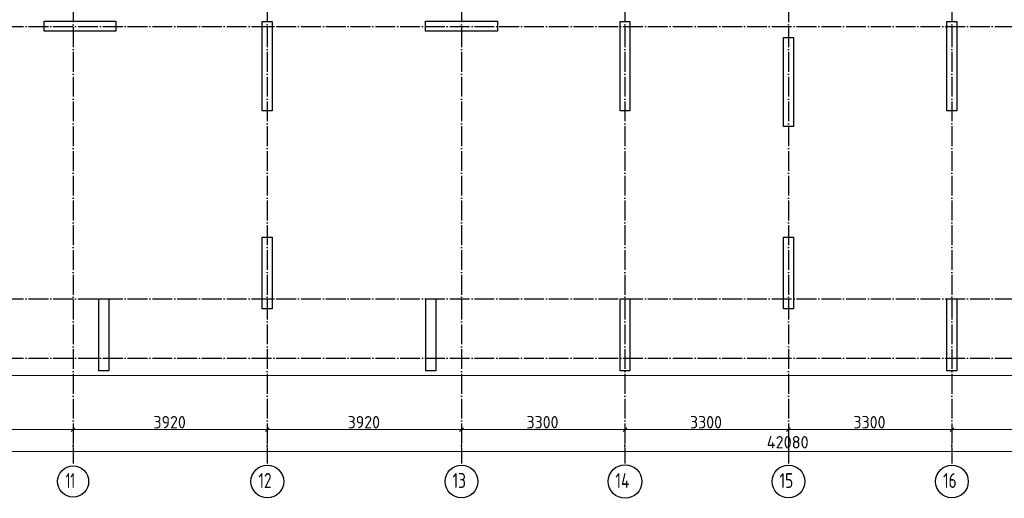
# Model space of a CAD drawing. Header units: millimetres. Extents: x -49773 to 2322955, y -3321 to 58485.
# Tile 31 of 256: x 135792 to 155667, y 19835 to 29501. Entities that reach past the tile are written whole.
import ezdxf

# ---------------------------------------------------------------- set-up
doc = ezdxf.new("R2010")
doc.units = ezdxf.units.MM
doc.linetypes.add('______11', pattern=[500, 400, -50, 0, -50])
doc.linetypes.add('______5', pattern=[1100, 800, -100, 100, -100])
doc.layers.add('Standard', color=7, linetype='Continuous', lineweight=25)
doc.layers.add('Размерная линия_ общее', color=7, linetype='Continuous', lineweight=13)
doc.layers.add('Осевая линия_ общее', color=7, linetype='______5', lineweight=13, true_color=0xa0a0a0)
doc.styles.add('ISOCPEUR', font='txt')

msp = doc.modelspace()

# ---------------------------------------------------------------- linework, layer by layer
at = {"color": 7, "linetype": 'Continuous', "lineweight": 25, "transparency": 33554687}
for p, q in [((136285, 29271.9), (136285, 29471.9)), ((136285, 29471.9), (137735, 29471.9)), ((137735, 29471.9), (137735, 29271.9)), ((140690, 27661.9), (140690, 29461.9)), ((140690, 29461.9), (140890, 29461.9)), ((140890, 29461.9), (140890, 27661.9)), ((143985, 29271.9), (143985, 29471.9)), ((143985, 29471.9), (145435, 29471.9)), ((145435, 29471.9), (145435, 29271.9)), ((147910, 27661.9), (147910, 29461.9)), ((147910, 29461.9), (148110, 29461.9)), ((148110, 29461.9), (148110, 27661.9)), ((154510, 27661.9), (154510, 29461.9)), ((154510, 29461.9), (154710, 29461.9)), ((154710, 29461.9), (154710, 27661.9)), ((137735, 29271.9), (136285, 29271.9)), ((145435, 29271.9), (143985, 29271.9)), ((151210, 27341.9), (151210, 29141.9)), ((151210, 29141.9), (151410, 29141.9)), ((151410, 29141.9), (151410, 27341.9)), ((140890, 27661.9), (140690, 27661.9)), ((148110, 27661.9), (147910, 27661.9)), ((154710, 27661.9), (154510, 27661.9)), ((151410, 27341.9), (151210, 27341.9)), ((140690, 23661.9), (140690, 25111.9)), ((140690, 25111.9), (140890, 25111.9)), ((140890, 25111.9), (140890, 23661.9)), ((151210, 23661.9), (151210, 25111.9)), ((151210, 25111.9), (151410, 25111.9)), ((151410, 25111.9), (151410, 23661.9)), ((137390, 22411.9), (137390, 23861.9)), ((137390, 23861.9), (137590, 23861.9)), ((137590, 23861.9), (137590, 22411.9)), ((143990, 22411.9), (143990, 23861.9)), ((143990, 23861.9), (144190, 23861.9)), ((144190, 23861.9), (144190, 22411.9)), ((147910, 22411.9), (147910, 23861.9)), ((147910, 23861.9), (148110, 23861.9)), ((148110, 23861.9), (148110, 22411.9)), ((154510, 22411.9), (154510, 23861.9)), ((154510, 23861.9), (154710, 23861.9)), ((154710, 23861.9), (154710, 22411.9)), ((140890, 23661.9), (140690, 23661.9)), ((151410, 23661.9), (151210, 23661.9)), ((137590, 22411.9), (137390, 22411.9)), ((144190, 22411.9), (143990, 22411.9)), ((148110, 22411.9), (147910, 22411.9)), ((154710, 22411.9), (154510, 22411.9))]:
    msp.add_line(p, q, dxfattribs=at)
at = {"layer": 'Standard', "color": 254, "linetype": 'Continuous', "lineweight": 13, "true_color": 0xc4c4ff, "transparency": 33554687}
msp.add_lwpolyline([(130070, 22311.9), (172550, 22311.9), (172550, 38681.9), (130070, 38681.9), (130070, 22311.9)], dxfattribs=at)
at = {"layer": 'Осевая линия_ общее', "color": 253, "linetype": '______11', "lineweight": -3, "true_color": 0xa0a0a0, "transparency": 33554687}
for p, q in [((136870, 38850.4), (136870, 20538.9)), ((140790, 38850.4), (140790, 20538.9)), ((144710, 38850.4), (144710, 20538.9)), ((148010, 38850.4), (148010, 20538.9)), ((151310, 38850.4), (151310, 20538.9)), ((154610, 38850.4), (154610, 20538.9)), ((129970, 29361.9), (173533.9, 29361.9)), ((129970, 23861.9), (173533.9, 23861.9)), ((129970, 22661.9), (173533.9, 22661.9))]:
    msp.add_line(p, q, dxfattribs=at)
at = {"layer": 'Осевая линия_ общее', "color": 7, "linetype": 'Continuous', "lineweight": 25, "transparency": 33554687}
for centre, radius in [((136871, 20174.5), 313.4), ((140790.4, 20174.5), 330.4), ((144710.4, 20174.5), 330.4), ((148012.1, 20174.5), 339.6), ((151310.4, 20174.5), 330.4), ((154610.4, 20174.5), 330.4)]:
    msp.add_circle(centre, radius, dxfattribs=at)
at = {"layer": 'Размерная линия_ общее', "color": 7, "linetype": 'Continuous', "lineweight": 13, "transparency": 33554687}
for p, q in [((136870, 21222.2), (136870, 21347.2)), ((140790, 21222.2), (140790, 21347.2)), ((144710, 21222.2), (144710, 21347.2)), ((148010, 21222.2), (148010, 21347.2)), ((151310, 21222.2), (151310, 21347.2)), ((154610, 21222.2), (154610, 21347.2)), ((133570, 21222.2), (136870, 21222.2)), ((136832.5, 21184.7), (136907.5, 21259.7)), ((136870, 21222.2), (136870, 21097.2)), ((136870, 21222.2), (140790, 21222.2)), ((140752.5, 21184.7), (140827.5, 21259.7)), ((140790, 21222.2), (140790, 21097.2)), ((140790, 21222.2), (144710, 21222.2)), ((144672.5, 21184.7), (144747.5, 21259.7)), ((144710, 21222.2), (144710, 21097.2)), ((144710, 21222.2), (148010, 21222.2)), ((147972.5, 21184.7), (148047.5, 21259.7)), ((148010, 21222.2), (148010, 21097.2)), ((148010, 21222.2), (151310, 21222.2)), ((151272.5, 21184.7), (151347.5, 21259.7)), ((151310, 21222.2), (151310, 21097.2)), ((151310, 21222.2), (154610, 21222.2)), ((154572.5, 21184.7), (154647.5, 21259.7)), ((154610, 21222.2), (154610, 21097.2)), ((154610, 21222.2), (157910, 21222.2)), ((130270, 20782.2), (172350, 20782.2))]:
    msp.add_line(p, q, dxfattribs=at)
for points in [[(136870, 21222.2), (136870, 21209.7), (136870, 21209.7), (136870, 21209.7), (136870, 21209.7), (136870, 21209.7), (136870, 21209.7), (136870, 21209.7), (136870, 21209.7), (136870, 21209.7), (136870, 21209.7), (136870, 21209.7), (136870, 21209.7), (136870, 21209.7), (136870, 21209.7), (136870, 21209.7), (136870, 21209.7), (136870, 21209.7), (136870, 21209.7), (136870, 21209.7), (136870, 21209.7), (136870, 20681.9)], [(140790, 21222.2), (140790, 21209.7), (140790, 21209.7), (140790, 21209.7), (140790, 21209.7), (140790, 21209.7), (140790, 21209.7), (140790, 21209.7), (140790, 21209.7), (140790, 21209.7), (140790, 21209.7), (140790, 21209.7), (140790, 21209.7), (140790, 21209.7), (140790, 21209.7), (140790, 21209.7), (140790, 21209.7), (140790, 21209.7), (140790, 21209.7), (140790, 20681.9)], [(144710, 21222.2), (144710, 21209.7), (144710, 21209.7), (144710, 21209.7), (144710, 21209.7), (144710, 21209.7), (144710, 21209.7), (144710, 21209.7), (144710, 21209.7), (144710, 21209.7), (144710, 21209.7), (144710, 21209.7), (144710, 21209.7), (144710, 21209.7), (144710, 21209.7), (144710, 21209.7), (144710, 21209.7), (144710, 20681.9)], [(148010, 21222.2), (148010, 21209.7), (148010, 21209.7), (148010, 21209.7), (148010, 21209.7), (148010, 21209.7), (148010, 21209.7), (148010, 21209.7), (148010, 21209.7), (148010, 21209.7), (148010, 21209.7), (148010, 21209.7), (148010, 21209.7), (148010, 21209.7), (148010, 21209.7), (148010, 20681.9)], [(151310, 21222.2), (151310, 21209.7), (151310, 21209.7), (151310, 21209.7), (151310, 21209.7), (151310, 21209.7), (151310, 21209.7), (151310, 21209.7), (151310, 21209.7), (151310, 21209.7), (151310, 21209.7), (151310, 21209.7), (151310, 21209.7), (151310, 20852.2)], [(154610, 21222.2), (154610, 21209.7), (154610, 21209.7), (154610, 21209.7), (154610, 21209.7), (154610, 21209.7), (154610, 21209.7), (154610, 21209.7), (154610, 21209.7), (154610, 21209.7), (154610, 21209.7), (154610, 20681.9)]]:
    msp.add_lwpolyline(points, dxfattribs=at)

# ---------------------------------------------------------------- texts
at = {"layer": 'Осевая линия_ общее', "color": 7, "linetype": 'Continuous', "lineweight": 25, "transparency": 33554687, "char_height": 300, "attachment_point": 7, "style": 'ISOCPEUR'}
for s, insert, width in [('\\W0.62;11', (136721, 20044), 393.75), ('\\W0.75;12', (140610.4, 20044), 472.272), ('\\W0.75;13', (144530.4, 20044), 472.281), ('\\W0.76;14', (147817.1, 20044), 504.567), ('\\W0.75;15', (151130.4, 20044), 472.281), ('\\W0.75;16', (154430.4, 20044), 472.281)]:
    msp.add_mtext(s, dxfattribs=dict(at, insert=insert, width=width))
at = {"layer": 'Размерная линия_ общее', "color": 7, "linetype": 'Continuous', "lineweight": 25, "transparency": 33554687, "char_height": 250, "attachment_point": 7, "style": 'ISOCPEUR'}
for s, insert, width in [('\\W0.93;3920', (138492.5, 21247.2), 816.026), ('\\W0.93;3920', (142412.5, 21247.2), 816.019), ('\\W0.93;3300', (146022.5, 21247.2), 816.012), ('\\W0.93;3300', (149322.5, 21247.2), 816.012), ('\\W0.93;3300', (152622.5, 21247.2), 816.012), ('\\W0.95;42080', (150872.5, 20842.2), 1017.689)]:
    msp.add_mtext(s, dxfattribs=dict(at, insert=insert, width=width))

doc.saveas('drawing.dxf')
